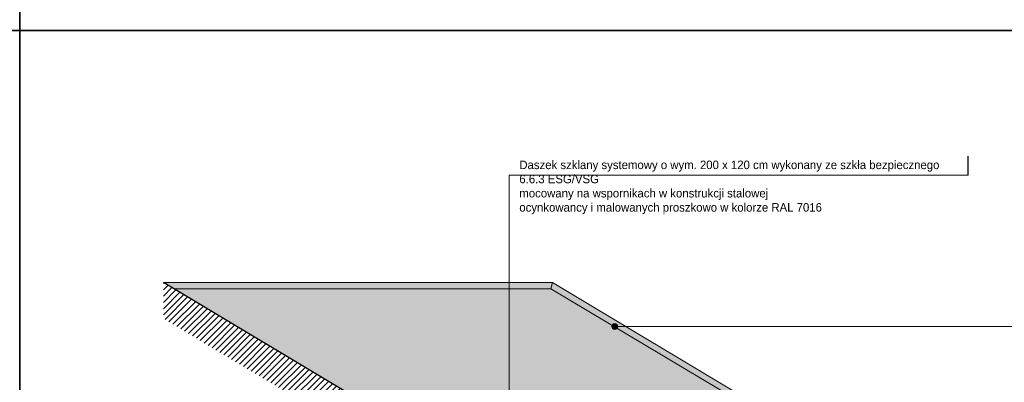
# Model space of a CAD drawing. Header units: millimetres. Extents: x -587 to 358276, y -26688 to 221215.
# Tile 18 of 256: x 1513 to 2903, y 8262 to 8774. Entities that reach past the tile are written whole.
import ezdxf

# ---------------------------------------------------------------- set-up
doc = ezdxf.new("R2010")
doc.units = ezdxf.units.MM
doc.header["$MEASUREMENT"] = 0
doc.layers.add('a3', color=3, linetype='Continuous', lineweight=30, plot=False)
for name, color, linetype, lineweight in [('A_l.przekrojowa', 7, 'Continuous', 30), ('l.widokowa', 140, 'Continuous', 15), ('l.wypełnien', 253, 'Continuous', 5), ('wymiarowanie', 176, 'Continuous', 9)]:
    doc.layers.add(name, color=color, linetype=linetype, lineweight=lineweight)

msp = doc.modelspace()

# ---------------------------------------------------------------- hatches: boundary and pattern name
at = {"layer": 'l.wypełnien'}
msp.add_hatch(color=252, dxfattribs=at).paths.add_polyline_path([(2159.06, 8159.49), (2158.93, 8157.85, -0.3680063), (2150.68, 8149.6), (2141.2, 8149.6), (2141.2, 8141.96), (2128.2, 8141.57), (2128.2, 8131.57), (2123.2, 8131.57), (2123.2, 8121.57), (2672.3, 8121.73), (2672.3, 8131.73), (2677.3, 8131.73), (2677.3, 8141.57), (2690.3, 8141.57), (2690.3, 8149.75), (2699.78, 8149.75, 0.4399017), (2708.54, 8159.3), (2693.39, 8159.49), (2691.56, 8164.69), (2690.64, 8165.11), (2689.67, 8165.11), (2552.88, 8229.95), (2264.76, 8402.67), (1715.4, 8402.67), (2009.29, 8227.23), (2142.65, 8163.97), (2144.28, 8159.34)])
h = msp.add_hatch(dxfattribs=at)
h.set_pattern_fill('ANSI31', color=256, scale=50, style=0)
h.set_pattern_definition([(45, (-244.746, -2283.1196), (-4.4194174, 4.4194174), [])])
h.paths.add_polyline_path([(1715.4, 8351.72), (1715.4, 8402.67), (1730.41, 8393.67), (2003.4, 8230.02), (2009.29, 8227.23), (2142.65, 8163.97), (2143.24, 8162.31), (2144.28, 8159.34), (2158.8, 8159.34, 2.144865), (2159.68, 8158.6, -0.2133516), (2156.68, 8151.89, -0.1845525), (2150.68, 8149.6), (2144.68, 8149.6), (2141.86, 8149.6), (2141.2, 8149.6), (2141.2, 8141.57), (2138.94, 8141.57), (2128.2, 8141.57), (2128.2, 8131.57), (2123.2, 8131.57), (2123.2, 8121.57), (2118.2, 8121.57), (2118.2, 8121.57), (2118.2, 7788.71), (2118.18, 7787.81), (2118.16, 7786.82), (2118.12, 7784.78, 1.1173376), (2117.86, 7782.81), (2118.2, 7782.81), (2118.2, 7777.8), (2118.2, 7777.75), (2120.8, 7777.75), (2120.8, 7752.75), (2120.8, 7681.73), (2068.2, 7681.73), (2068.2, 8153.75), (1960.1, 8205.02)])
h = msp.add_hatch(dxfattribs=at)
h.set_pattern_fill('SPANTILE', scale=17, style=0)
h.set_pattern_definition([(274.9697, (-229.10604, -2266.1196), (-16.99985222, 204.000017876), [15.699024, -376.776457]), (180, (-227.746, -2281.76), (-17, -17), [1.36, -15.64]), (0, (-244.746, -2283.12), (17, 17), [4.76, -12.24]), (90, (-239.986, -2283.12), (-17, 17), [1.7, -15.3]), (270, (-229.106, -2281.42), (17, -17), [1.7, -15.3]), (0, (-229.106, -2283.12), (17, 17), [1.36, -15.64]), (0, (-244.746, -2281.76), (17, 17), [3.4, -13.6]), (85.0303, (-241.34604, -2281.7596), (16.99985222, 204.000017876), [15.699024, -376.776457]), (52.6961, (-241.34604, -2280.9096), (-220.999760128, -289.00018261), [4.488136, -444.32475]), (18.4349, (-238.626, -2277.3396), (34.0000074, 16.9999729), [4.300694, -49.458015]), (341.5651, (-234.546, -2275.9796), (-34.0000074, 16.9999729), [4.300694, -49.458015]), (307.3039, (-230.46604, -2277.3396), (220.999760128, -289.00018261), [4.488136, -444.32475]), (20.2249, (-237.776, -2278.5296), (-186.999953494, -68.000141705), [3.442245, -340.781524]), (339.7751, (-234.546, -2277.3396), (186.999953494, -68.000141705), [3.442245, -340.781524]), (307.4054, (-231.31604, -2278.5296), (170.000169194, -220.999871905), [3.638153, -360.177725]), (52.5946, (-239.98604, -2281.4196), (-170.000169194, -220.999871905), [3.638153, -360.177725])])
h.paths.add_polyline_path([(2003.4, 8230.02), (2009.29, 8227.23), (2541.23, 8227.23), (2262.27, 8393.67), (1730.41, 8393.67)])
h.paths.add_polyline_path([(2142.65, 8163.97), (2142.45, 8164.54), (2141.21, 8165.11), (2668.67, 8165.11), (2554.86, 8219.1), (2541.23, 8227.23), (2009.29, 8227.23)])
at = {"layer": 'wymiarowanie', "ltscale": 0.3}
msp.add_hatch(color=256, dxfattribs=at).paths.add_polyline_path([(2348.54, 8340.51, -1), (2356.62, 8340.51, -1)])

# ---------------------------------------------------------------- linework, layer by layer
at = {"layer": 'a3'}
for points in [[(-587.44, 10243.5), (-587.44, 8758.5), (1512.56, 8758.5), (1512.56, 10243.5), (-587.44, 10243.5)], [(1512.56, 10243.5), (1512.56, 8758.5), (3612.56, 8758.5), (3612.56, 10243.5), (1512.56, 10243.5)], [(-587.44, 8758.5), (-587.44, 7273.5), (1512.56, 7273.5), (1512.56, 8758.5), (-587.44, 8758.5)], [(1512.56, 8758.5), (1512.56, 7273.5), (3612.56, 7273.5), (3612.56, 8758.5), (1512.56, 8758.5)]]:
    msp.add_lwpolyline(points, dxfattribs=at)
at = {"layer": 'A_l.przekrojowa', "color": 7, "ltscale": 0.3}
msp.add_lwpolyline([(2003.78, 8229.8), (1715.4, 8402.67)], dxfattribs=at)
at = {"layer": 'l.widokowa', "color": 7}
msp.add_line((2264.76, 8402.67), (2262.27, 8393.67), dxfattribs=at)
at = {"layer": 'l.widokowa', "color": 7, "linetype": 'Continuous', "lineweight": 5}
for points in [[(1715.4, 8402.67), (2264.76, 8402.67)], [(1730.41, 8393.67), (2262.27, 8393.67)]]:
    msp.add_lwpolyline(points, dxfattribs=at)
at = {"layer": 'l.widokowa', "color": 7, "ltscale": 0.3}
msp.add_lwpolyline([(2552.88, 8229.95), (2264.76, 8402.67)], dxfattribs=at)
at = {"layer": 'l.widokowa', "color": 7}
msp.add_lwpolyline([(2554.86, 8219.1), (2262.27, 8393.67)], dxfattribs=at)
at = {"layer": 'l.wypełnien', "color": 7}
for p, q in [((2203.58, 8026.22), (2203.58, 8554.11)), ((2203.58, 8554.11), (2851.44, 8554.11))]:
    msp.add_line(p, q, dxfattribs=at)
at = {"layer": 'wymiarowanie', "lineweight": 30}
msp.add_line((2851.44, 8554.11), (2851.44, 8580.8), dxfattribs=at)
at = {"layer": 'wymiarowanie'}
msp.add_line((2352.58, 8340.51), (3363.68, 8340.51), dxfattribs=at)
at = {"layer": 'wymiarowanie', "ltscale": 0.3}
msp.add_circle((2352.58, 8340.51), 4.04, dxfattribs=at)

# ---------------------------------------------------------------- texts
at = {"layer": 'wymiarowanie', "insert": (2217.89, 8594.66), "char_height": 12, "width": 621.5287, "attachment_point": 1}
msp.add_mtext('\\pxqr;{\\fCentury Gothic|b0|i0|c238|p34;\\P\\pql;Daszek szklany systemowy o wym. 200 x 120 cm wykonany ze szkła bezpiecznego 6.6.3 ESG/VSG\\Pmocowany na wspornikach w konstrukcji stalowej \\Pocynkowancy i malowanych proszkowo w kolorze RAL 7016}', dxfattribs=at)

doc.saveas('drawing.dxf')
